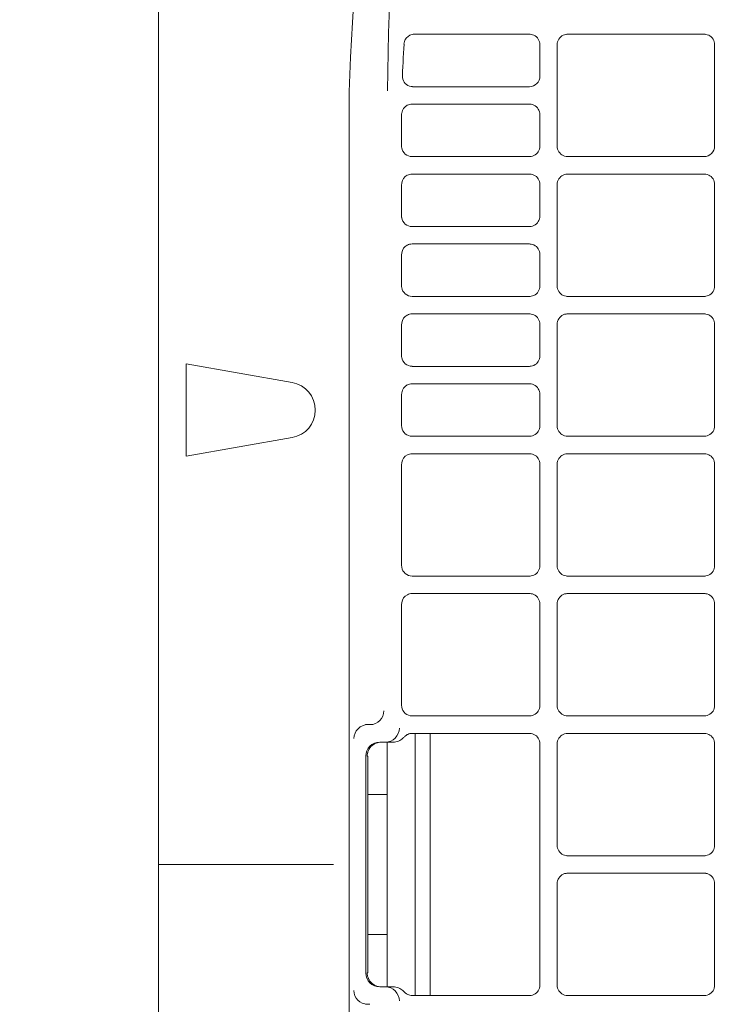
# Model space of a CAD drawing. Header units: millimetres. Extents: x -3034 to 546681, y -100001 to 133386.
# Tile 141 of 173: x 101659 to 101760, y -18041 to -17900. Entities that reach past the tile are written whole.
import ezdxf

# ---------------------------------------------------------------- set-up
doc = ezdxf.new("R2010")
doc.units = ezdxf.units.MM
doc.linetypes.add('ACAD_ISO03W100', pattern=[150, 60, -90])
doc.layers.get('Defpoints').update_dxf_attribs({"color": 252})
for name, color, linetype in [('___INST__AR_podstawy', 3, 'Continuous'), ('DETAIL', 5, 'Continuous'), ('ELEK CIENKIE', 80, 'Continuous'), ('ELEK ODGROMÓWKA', 214, 'Continuous')]:
    doc.layers.add(name, color=color, linetype=linetype)
doc.layers.add('I_WYMIARY', color=6, linetype='Continuous', lineweight=18)
doc.styles.add('DETALE1_100', font='arial.ttf', dxfattribs={"width": 0.6, "height": 200})
doc.dimstyles.new('Detale 1_100', dxfattribs={"dimscale": 0.12, "dimtxt": 250, "dimasz": 20, "dimexe": 50, "dimexo": 0, "dimgap": 30, "dimtad": 1, "dimdec": 1, "dimlfac": 0.1, "dimzin": 9, "dimdsep": 46, "dimtxsty": 'DETALE1_100', "dimblk1": 'DIM_KRESKA_', "dimblk2": 'DIM_KRESKA_', "dimsah": 1, "dimcen": 0, "dimse1": 1, "dimse2": 1, "dimclrd": 256, "dimclre": 256, "dimclrt": 256, "dimadec": 0, "dimazin": 0, "dimtfac": 0.01, "dimtdec": 1, "dimtix": 1, "dimtofl": 0, "dimtmove": 0, "dimatfit": 3, "dimfxl": 1, "dimtolj": 1, "dimtzin": 12, "dimlwd": -1, "dimarcsym": 0})

# ---------------------------------------------------------------- blocks, each defined once
blk = doc.blocks.new('iglice')
at = {"layer": 'ELEK CIENKIE', "color": 80, "linetype": 'ACAD_ISO03W100', "ltscale": 3}
blk.add_circle((-5706.4, 7322.5), 4350, dxfattribs=at)
blk = doc.blocks.new('wentDACH')
at = {"layer": 'DETAIL', "color": 8, "linetype": 'Continuous', "lineweight": 9}
for p, q in [((-84355.52, 25059.55), (-84355.52, 25700.64)), ((-84322.61, 25499.04), (-84322.32, 25507.35)), ((-84327.77, 25500.5), (-84327.62, 25502.97)), ((-84327.91, 25498.03), (-84327.77, 25500.5)), ((-84322.75, 25490.73), (-84322.61, 25499.04)), ((-84318.91, 25498.84), (-84302.45, 25498.84)), ((-84302.01, 25498.77), (-84302.22, 25498.82)), ((-84301.81, 25498.7), (-84302.01, 25498.77)), ((-84301.63, 25498.59), (-84301.81, 25498.7)), ((-84301.46, 25498.47), (-84301.63, 25498.59)), ((-84297.81, 25498.6), (-84297.98, 25498.47)), ((-84297.63, 25498.7), (-84297.81, 25498.6)), ((-84297.43, 25498.77), (-84297.63, 25498.7)), ((-84297.23, 25498.82), (-84297.43, 25498.77)), ((-84296.99, 25498.84), (-84277.45, 25498.84)), ((-84277.01, 25498.77), (-84277.22, 25498.82)), ((-84276.81, 25498.7), (-84277.01, 25498.77)), ((-84276.63, 25498.59), (-84276.81, 25498.7)), ((-84276.46, 25498.47), (-84276.63, 25498.59)), ((-84328.04, 25495.56), (-84327.91, 25498.03)), ((-84320.44, 25496.78), (-84320.4, 25497.42)), ((-84301.31, 25498.31), (-84301.46, 25498.47)), ((-84301.19, 25498.14), (-84301.31, 25498.31)), ((-84301.09, 25497.96), (-84301.19, 25498.14)), ((-84301.02, 25497.76), (-84301.09, 25497.96)), ((-84300.97, 25497.55), (-84301.02, 25497.76)), ((-84300.96, 25497.34), (-84300.97, 25497.55)), ((-84300.96, 25497.34), (-84300.96, 25492.84)), ((-84298.47, 25497.56), (-84298.48, 25497.35)), ((-84298.48, 25482.83), (-84298.48, 25497.35)), ((-84298.42, 25497.77), (-84298.47, 25497.56)), ((-84298.35, 25497.96), (-84298.42, 25497.77)), ((-84298.25, 25498.15), (-84298.35, 25497.96)), ((-84298.13, 25498.32), (-84298.25, 25498.15)), ((-84297.98, 25498.47), (-84298.13, 25498.32)), ((-84276.31, 25498.31), (-84276.46, 25498.47)), ((-84276.19, 25498.14), (-84276.31, 25498.31)), ((-84276.09, 25497.96), (-84276.19, 25498.14)), ((-84276.02, 25497.76), (-84276.09, 25497.96)), ((-84275.97, 25497.55), (-84276.02, 25497.76)), ((-84275.96, 25497.34), (-84275.97, 25497.55)), ((-84275.96, 25497.34), (-84275.96, 25482.84)), ((-84320.51, 25495.48), (-84320.48, 25496.13)), ((-84320.48, 25496.13), (-84320.44, 25496.78)), ((-84328.16, 25493.09), (-84328.04, 25495.56)), ((-84320.58, 25494.19), (-84320.54, 25494.84)), ((-84320.54, 25494.84), (-84320.51, 25495.48)), ((-84328.24, 25490.62), (-84328.16, 25493.09)), ((-84320.64, 25492.9), (-84320.61, 25493.55)), ((-84320.61, 25493.55), (-84320.58, 25494.19)), ((-84328.27, 25488.14), (-84328.24, 25490.62)), ((-84302.45, 25491.34), (-84319.14, 25491.34)), ((-84319.26, 25488.84), (-84302.45, 25488.84)), ((-84302.01, 25488.77), (-84302.22, 25488.82)), ((-84301.81, 25488.7), (-84302.01, 25488.77)), ((-84328.27, 25272.04), (-84328.27, 25488.14)), ((-84320.75, 25482.84), (-84320.75, 25487.34)), ((-84301.63, 25488.59), (-84301.81, 25488.7)), ((-84301.46, 25488.47), (-84301.63, 25488.59)), ((-84301.31, 25488.31), (-84301.46, 25488.47)), ((-84301.19, 25488.14), (-84301.31, 25488.31)), ((-84301.09, 25487.96), (-84301.19, 25488.14)), ((-84301.02, 25487.76), (-84301.09, 25487.96)), ((-84300.97, 25487.55), (-84301.02, 25487.76)), ((-84300.96, 25487.34), (-84300.97, 25487.55)), ((-84300.96, 25487.34), (-84300.96, 25482.84)), ((-84301.63, 25481.59), (-84301.46, 25481.72)), ((-84301.46, 25481.72), (-84301.32, 25481.87)), ((-84301.32, 25481.87), (-84301.19, 25482.04)), ((-84301.19, 25482.04), (-84301.09, 25482.22)), ((-84301.09, 25482.22), (-84301.02, 25482.42)), ((-84301.02, 25482.42), (-84300.97, 25482.63)), ((-84300.97, 25482.63), (-84300.96, 25482.84)), ((-84298.48, 25482.83), (-84298.47, 25482.62)), ((-84298.47, 25482.62), (-84298.42, 25482.41)), ((-84298.42, 25482.41), (-84298.35, 25482.22)), ((-84298.35, 25482.22), (-84298.25, 25482.03)), ((-84298.25, 25482.03), (-84298.12, 25481.86)), ((-84298.12, 25481.86), (-84297.98, 25481.71)), ((-84297.98, 25481.71), (-84297.81, 25481.58)), ((-84302.45, 25481.34), (-84319.25, 25481.34)), ((-84302.22, 25481.36), (-84302.01, 25481.41)), ((-84302.01, 25481.41), (-84301.82, 25481.48)), ((-84301.82, 25481.48), (-84301.63, 25481.59)), ((-84297.81, 25481.58), (-84297.62, 25481.48)), ((-84297.62, 25481.48), (-84297.43, 25481.41)), ((-84297.43, 25481.41), (-84297.22, 25481.36)), ((-84277.45, 25481.34), (-84296.99, 25481.34)), ((-84319.25, 25478.84), (-84302.45, 25478.84)), ((-84302.01, 25478.77), (-84302.22, 25478.82)), ((-84301.81, 25478.7), (-84302.01, 25478.77)), ((-84301.63, 25478.59), (-84301.81, 25478.7)), ((-84301.46, 25478.47), (-84301.63, 25478.59)), ((-84301.31, 25478.31), (-84301.46, 25478.47)), ((-84301.19, 25478.14), (-84301.31, 25478.31)), ((-84301.09, 25477.96), (-84301.19, 25478.14)), ((-84301.02, 25477.76), (-84301.09, 25477.96)), ((-84300.97, 25477.55), (-84301.02, 25477.76)), ((-84300.96, 25477.34), (-84300.97, 25477.55)), ((-84298.47, 25477.56), (-84298.48, 25477.35)), ((-84298.42, 25477.77), (-84298.47, 25477.56)), ((-84298.35, 25477.97), (-84298.42, 25477.77)), ((-84298.25, 25478.15), (-84298.35, 25477.97)), ((-84298.13, 25478.32), (-84298.25, 25478.15)), ((-84297.98, 25478.47), (-84298.13, 25478.32)), ((-84297.81, 25478.6), (-84297.98, 25478.47)), ((-84297.63, 25478.7), (-84297.81, 25478.6)), ((-84297.43, 25478.78), (-84297.63, 25478.7)), ((-84297.23, 25478.82), (-84297.43, 25478.78)), ((-84296.99, 25478.84), (-84277.45, 25478.84)), ((-84277.01, 25478.77), (-84277.22, 25478.82)), ((-84276.81, 25478.7), (-84277.01, 25478.77)), ((-84276.63, 25478.59), (-84276.81, 25478.7)), ((-84276.46, 25478.47), (-84276.63, 25478.59)), ((-84276.31, 25478.31), (-84276.46, 25478.47)), ((-84276.19, 25478.14), (-84276.31, 25478.31)), ((-84276.09, 25477.96), (-84276.19, 25478.14)), ((-84276.02, 25477.76), (-84276.09, 25477.96)), ((-84275.97, 25477.55), (-84276.02, 25477.76)), ((-84275.96, 25477.34), (-84275.97, 25477.55)), ((-84320.75, 25472.84), (-84320.75, 25477.34)), ((-84300.96, 25477.34), (-84300.96, 25472.84)), ((-84298.48, 25462.83), (-84298.48, 25477.35)), ((-84275.96, 25477.34), (-84275.96, 25462.84)), ((-84301.46, 25471.72), (-84301.32, 25471.87)), ((-84301.32, 25471.87), (-84301.19, 25472.04)), ((-84301.19, 25472.04), (-84301.09, 25472.22)), ((-84301.09, 25472.22), (-84301.02, 25472.42)), ((-84301.02, 25472.42), (-84300.97, 25472.63)), ((-84300.97, 25472.63), (-84300.96, 25472.84)), ((-84302.45, 25471.34), (-84319.25, 25471.34)), ((-84302.22, 25471.36), (-84302.01, 25471.41)), ((-84302.01, 25471.41), (-84301.82, 25471.48)), ((-84301.82, 25471.48), (-84301.63, 25471.59)), ((-84301.63, 25471.59), (-84301.46, 25471.72)), ((-84319.25, 25468.84), (-84302.45, 25468.84)), ((-84302.01, 25468.77), (-84302.22, 25468.82)), ((-84301.81, 25468.7), (-84302.01, 25468.77)), ((-84301.63, 25468.59), (-84301.81, 25468.7)), ((-84301.46, 25468.47), (-84301.63, 25468.59)), ((-84301.31, 25468.31), (-84301.46, 25468.47)), ((-84301.19, 25468.14), (-84301.31, 25468.31)), ((-84301.09, 25467.96), (-84301.19, 25468.14)), ((-84301.02, 25467.76), (-84301.09, 25467.96)), ((-84300.97, 25467.55), (-84301.02, 25467.76)), ((-84320.75, 25462.84), (-84320.75, 25467.34)), ((-84300.96, 25467.34), (-84300.97, 25467.55)), ((-84300.96, 25467.34), (-84300.96, 25462.84)), ((-84301.32, 25461.87), (-84301.19, 25462.04)), ((-84301.19, 25462.04), (-84301.09, 25462.22)), ((-84301.09, 25462.22), (-84301.02, 25462.42)), ((-84301.02, 25462.42), (-84300.97, 25462.63)), ((-84300.97, 25462.63), (-84300.96, 25462.84)), ((-84298.48, 25462.83), (-84298.47, 25462.62)), ((-84298.47, 25462.62), (-84298.42, 25462.41)), ((-84298.42, 25462.41), (-84298.35, 25462.22)), ((-84298.35, 25462.22), (-84298.25, 25462.03)), ((-84298.25, 25462.03), (-84298.12, 25461.86)), ((-84276.32, 25461.87), (-84276.19, 25462.04)), ((-84276.19, 25462.04), (-84276.09, 25462.22)), ((-84276.09, 25462.22), (-84276.02, 25462.42)), ((-84276.02, 25462.42), (-84275.97, 25462.63)), ((-84275.97, 25462.63), (-84275.96, 25462.84)), ((-84302.45, 25461.34), (-84319.25, 25461.34)), ((-84302.22, 25461.36), (-84302.01, 25461.41)), ((-84302.01, 25461.41), (-84301.82, 25461.48)), ((-84301.82, 25461.48), (-84301.63, 25461.59)), ((-84301.63, 25461.59), (-84301.46, 25461.72)), ((-84301.46, 25461.72), (-84301.32, 25461.87)), ((-84298.12, 25461.86), (-84297.98, 25461.71)), ((-84297.98, 25461.71), (-84297.81, 25461.58)), ((-84297.81, 25461.58), (-84297.62, 25461.48)), ((-84297.62, 25461.48), (-84297.43, 25461.41)), ((-84297.43, 25461.41), (-84297.22, 25461.36)), ((-84277.45, 25461.34), (-84296.99, 25461.34)), ((-84277.22, 25461.36), (-84277.01, 25461.41)), ((-84277.01, 25461.41), (-84276.82, 25461.48)), ((-84276.82, 25461.48), (-84276.63, 25461.59)), ((-84276.63, 25461.59), (-84276.46, 25461.72)), ((-84276.46, 25461.72), (-84276.32, 25461.87)), ((-84319.25, 25458.84), (-84302.45, 25458.84)), ((-84302.01, 25458.77), (-84302.22, 25458.82)), ((-84301.81, 25458.7), (-84302.01, 25458.77)), ((-84301.63, 25458.59), (-84301.81, 25458.7)), ((-84301.46, 25458.47), (-84301.63, 25458.59)), ((-84301.31, 25458.31), (-84301.46, 25458.47)), ((-84301.19, 25458.14), (-84301.31, 25458.31)), ((-84301.09, 25457.96), (-84301.19, 25458.14)), ((-84301.02, 25457.76), (-84301.09, 25457.96)), ((-84300.97, 25457.55), (-84301.02, 25457.76)), ((-84298.42, 25457.77), (-84298.47, 25457.56)), ((-84298.35, 25457.97), (-84298.42, 25457.77)), ((-84298.25, 25458.15), (-84298.35, 25457.97)), ((-84298.13, 25458.32), (-84298.25, 25458.15)), ((-84297.98, 25458.47), (-84298.13, 25458.32)), ((-84297.81, 25458.6), (-84297.98, 25458.47)), ((-84297.63, 25458.7), (-84297.81, 25458.6)), ((-84297.43, 25458.78), (-84297.63, 25458.7)), ((-84297.23, 25458.82), (-84297.43, 25458.78)), ((-84296.99, 25458.84), (-84277.45, 25458.84)), ((-84277.01, 25458.77), (-84277.22, 25458.82)), ((-84276.81, 25458.7), (-84277.01, 25458.77)), ((-84276.63, 25458.59), (-84276.81, 25458.7)), ((-84276.46, 25458.47), (-84276.63, 25458.59)), ((-84276.31, 25458.31), (-84276.46, 25458.47)), ((-84276.19, 25458.14), (-84276.31, 25458.31)), ((-84276.09, 25457.96), (-84276.19, 25458.14)), ((-84276.02, 25457.76), (-84276.09, 25457.96)), ((-84275.97, 25457.55), (-84276.02, 25457.76)), ((-84320.74, 25452.84), (-84320.74, 25457.34)), ((-84300.96, 25457.34), (-84300.97, 25457.55)), ((-84300.96, 25457.34), (-84300.96, 25452.84)), ((-84298.47, 25457.56), (-84298.48, 25457.35)), ((-84298.48, 25442.83), (-84298.48, 25457.35)), ((-84275.96, 25457.34), (-84275.97, 25457.55)), ((-84275.96, 25457.34), (-84275.96, 25442.84)), ((-84301.19, 25452.04), (-84301.09, 25452.22)), ((-84301.09, 25452.22), (-84301.02, 25452.42)), ((-84301.02, 25452.42), (-84300.97, 25452.63)), ((-84300.97, 25452.63), (-84300.96, 25452.84)), ((-84351.56, 25438.48), (-84351.56, 25451.7)), ((-84336.4, 25449.03), (-84351.56, 25451.7)), ((-84302.45, 25451.34), (-84319.25, 25451.34)), ((-84302.22, 25451.36), (-84302.01, 25451.41)), ((-84302.01, 25451.41), (-84301.82, 25451.48)), ((-84301.82, 25451.48), (-84301.63, 25451.59)), ((-84301.63, 25451.59), (-84301.46, 25451.72)), ((-84301.46, 25451.72), (-84301.32, 25451.87)), ((-84301.32, 25451.87), (-84301.19, 25452.04)), ((-84319.25, 25448.84), (-84302.45, 25448.84)), ((-84302.01, 25448.77), (-84302.22, 25448.82)), ((-84301.81, 25448.7), (-84302.01, 25448.77)), ((-84301.63, 25448.59), (-84301.81, 25448.7)), ((-84301.46, 25448.47), (-84301.63, 25448.59)), ((-84301.31, 25448.31), (-84301.46, 25448.47)), ((-84301.19, 25448.14), (-84301.31, 25448.31)), ((-84301.09, 25447.96), (-84301.19, 25448.14)), ((-84301.02, 25447.76), (-84301.09, 25447.96)), ((-84320.74, 25442.84), (-84320.74, 25447.34)), ((-84300.97, 25447.55), (-84301.02, 25447.76)), ((-84300.96, 25447.34), (-84300.97, 25447.55)), ((-84300.96, 25447.34), (-84300.96, 25442.84)), ((-84301.09, 25442.22), (-84301.02, 25442.42)), ((-84301.02, 25442.42), (-84300.97, 25442.63)), ((-84300.97, 25442.63), (-84300.96, 25442.84)), ((-84298.48, 25442.83), (-84298.47, 25442.62)), ((-84298.47, 25442.62), (-84298.42, 25442.41)), ((-84298.42, 25442.41), (-84298.35, 25442.22)), ((-84276.09, 25442.22), (-84276.02, 25442.42)), ((-84276.02, 25442.42), (-84275.97, 25442.63)), ((-84275.97, 25442.63), (-84275.96, 25442.84)), ((-84351.56, 25438.48), (-84336.4, 25441.15)), ((-84302.45, 25441.34), (-84319.25, 25441.34)), ((-84302.22, 25441.36), (-84302.01, 25441.41)), ((-84302.01, 25441.41), (-84301.82, 25441.48)), ((-84301.82, 25441.48), (-84301.63, 25441.59)), ((-84301.63, 25441.59), (-84301.46, 25441.72)), ((-84301.46, 25441.72), (-84301.32, 25441.87)), ((-84301.32, 25441.87), (-84301.19, 25442.04)), ((-84301.19, 25442.04), (-84301.09, 25442.22)), ((-84298.35, 25442.22), (-84298.25, 25442.03)), ((-84298.25, 25442.03), (-84298.12, 25441.86)), ((-84298.12, 25441.86), (-84297.98, 25441.71)), ((-84297.98, 25441.71), (-84297.81, 25441.58)), ((-84297.81, 25441.58), (-84297.62, 25441.48)), ((-84297.62, 25441.48), (-84297.43, 25441.41)), ((-84297.43, 25441.41), (-84297.22, 25441.36)), ((-84277.45, 25441.34), (-84296.99, 25441.34)), ((-84277.22, 25441.36), (-84277.01, 25441.41)), ((-84277.01, 25441.41), (-84276.82, 25441.48)), ((-84276.82, 25441.48), (-84276.63, 25441.59)), ((-84276.63, 25441.59), (-84276.46, 25441.72)), ((-84276.46, 25441.72), (-84276.32, 25441.87)), ((-84276.32, 25441.87), (-84276.19, 25442.04)), ((-84276.19, 25442.04), (-84276.09, 25442.22)), ((-84319.25, 25438.84), (-84302.45, 25438.84)), ((-84302.01, 25438.77), (-84302.22, 25438.82)), ((-84301.81, 25438.7), (-84302.01, 25438.77)), ((-84301.63, 25438.59), (-84301.81, 25438.7)), ((-84301.46, 25438.47), (-84301.63, 25438.59)), ((-84301.31, 25438.31), (-84301.46, 25438.47)), ((-84301.19, 25438.14), (-84301.31, 25438.31)), ((-84301.09, 25437.96), (-84301.19, 25438.14)), ((-84298.25, 25438.15), (-84298.35, 25437.97)), ((-84298.13, 25438.32), (-84298.25, 25438.15)), ((-84297.98, 25438.47), (-84298.13, 25438.32)), ((-84297.81, 25438.6), (-84297.98, 25438.47)), ((-84297.63, 25438.7), (-84297.81, 25438.6)), ((-84297.43, 25438.78), (-84297.63, 25438.7)), ((-84297.23, 25438.82), (-84297.43, 25438.78)), ((-84296.99, 25438.84), (-84277.45, 25438.84)), ((-84277.01, 25438.77), (-84277.22, 25438.82)), ((-84276.81, 25438.7), (-84277.01, 25438.77)), ((-84276.63, 25438.59), (-84276.81, 25438.7)), ((-84276.46, 25438.47), (-84276.63, 25438.59)), ((-84276.31, 25438.32), (-84276.46, 25438.47)), ((-84276.19, 25438.14), (-84276.31, 25438.32)), ((-84276.09, 25437.96), (-84276.19, 25438.14)), ((-84320.74, 25422.84), (-84320.74, 25437.34)), ((-84301.02, 25437.76), (-84301.09, 25437.96)), ((-84300.97, 25437.55), (-84301.02, 25437.76)), ((-84300.96, 25437.34), (-84300.97, 25437.55)), ((-84300.96, 25437.34), (-84300.96, 25422.84)), ((-84298.47, 25437.56), (-84298.48, 25437.35)), ((-84298.48, 25422.83), (-84298.48, 25437.35)), ((-84298.42, 25437.77), (-84298.47, 25437.56)), ((-84298.35, 25437.97), (-84298.42, 25437.77)), ((-84276.02, 25437.76), (-84276.09, 25437.96)), ((-84275.97, 25437.55), (-84276.02, 25437.76)), ((-84275.96, 25437.34), (-84275.97, 25437.55)), ((-84275.96, 25437.34), (-84275.96, 25422.84)), ((-84301.02, 25422.42), (-84300.97, 25422.63)), ((-84300.97, 25422.63), (-84300.96, 25422.84)), ((-84298.48, 25422.83), (-84298.47, 25422.62)), ((-84298.47, 25422.62), (-84298.42, 25422.41)), ((-84276.02, 25422.42), (-84275.97, 25422.63)), ((-84275.97, 25422.63), (-84275.96, 25422.84)), ((-84302.45, 25421.34), (-84319.25, 25421.34)), ((-84302.22, 25421.36), (-84302.01, 25421.41)), ((-84302.01, 25421.41), (-84301.82, 25421.48)), ((-84301.82, 25421.48), (-84301.63, 25421.59)), ((-84301.63, 25421.59), (-84301.46, 25421.72)), ((-84301.46, 25421.72), (-84301.31, 25421.87)), ((-84301.31, 25421.87), (-84301.19, 25422.04)), ((-84301.19, 25422.04), (-84301.09, 25422.22)), ((-84301.09, 25422.22), (-84301.02, 25422.42)), ((-84298.42, 25422.41), (-84298.35, 25422.22)), ((-84298.35, 25422.22), (-84298.25, 25422.03)), ((-84298.25, 25422.03), (-84298.13, 25421.86)), ((-84298.13, 25421.86), (-84297.98, 25421.71)), ((-84297.98, 25421.71), (-84297.81, 25421.58)), ((-84297.81, 25421.58), (-84297.62, 25421.48)), ((-84297.62, 25421.48), (-84297.43, 25421.41)), ((-84297.43, 25421.41), (-84297.22, 25421.36)), ((-84277.45, 25421.34), (-84296.99, 25421.34)), ((-84277.22, 25421.36), (-84277.01, 25421.41)), ((-84277.01, 25421.41), (-84276.82, 25421.48)), ((-84276.82, 25421.48), (-84276.63, 25421.59)), ((-84276.63, 25421.59), (-84276.46, 25421.72)), ((-84276.46, 25421.72), (-84276.32, 25421.87)), ((-84276.32, 25421.87), (-84276.19, 25422.04)), ((-84276.19, 25422.04), (-84276.09, 25422.22)), ((-84276.09, 25422.22), (-84276.02, 25422.42)), ((-84319.25, 25418.84), (-84302.45, 25418.84)), ((-84302.01, 25418.78), (-84302.22, 25418.82)), ((-84301.81, 25418.7), (-84302.01, 25418.78)), ((-84301.63, 25418.6), (-84301.81, 25418.7)), ((-84301.46, 25418.47), (-84301.63, 25418.6)), ((-84301.31, 25418.32), (-84301.46, 25418.47)), ((-84301.19, 25418.14), (-84301.31, 25418.32)), ((-84298.13, 25418.32), (-84298.25, 25418.15)), ((-84297.98, 25418.47), (-84298.13, 25418.32)), ((-84297.81, 25418.6), (-84297.98, 25418.47)), ((-84297.63, 25418.7), (-84297.81, 25418.6)), ((-84297.43, 25418.78), (-84297.63, 25418.7)), ((-84297.22, 25418.82), (-84297.43, 25418.78)), ((-84296.99, 25418.84), (-84277.45, 25418.84)), ((-84277.01, 25418.78), (-84277.22, 25418.82)), ((-84276.81, 25418.7), (-84277.01, 25418.78)), ((-84276.63, 25418.6), (-84276.81, 25418.7)), ((-84276.46, 25418.47), (-84276.63, 25418.6)), ((-84276.31, 25418.32), (-84276.46, 25418.47)), ((-84276.19, 25418.14), (-84276.31, 25418.32)), ((-84320.74, 25402.84), (-84320.74, 25417.34)), ((-84301.09, 25417.96), (-84301.19, 25418.14)), ((-84301.02, 25417.76), (-84301.09, 25417.96)), ((-84300.97, 25417.55), (-84301.02, 25417.76)), ((-84300.96, 25417.34), (-84300.97, 25417.55)), ((-84300.96, 25417.34), (-84300.96, 25402.84)), ((-84298.47, 25417.56), (-84298.48, 25417.35)), ((-84298.48, 25402.83), (-84298.48, 25417.35)), ((-84298.42, 25417.77), (-84298.47, 25417.56)), ((-84298.35, 25417.97), (-84298.42, 25417.77)), ((-84298.25, 25418.15), (-84298.35, 25417.97)), ((-84276.09, 25417.96), (-84276.19, 25418.14)), ((-84276.02, 25417.76), (-84276.09, 25417.96)), ((-84275.97, 25417.55), (-84276.02, 25417.76)), ((-84275.96, 25417.34), (-84275.97, 25417.55)), ((-84275.96, 25417.34), (-84275.96, 25402.84)), ((-84300.97, 25402.63), (-84300.96, 25402.84)), ((-84298.48, 25402.83), (-84298.47, 25402.62)), ((-84275.97, 25402.63), (-84275.96, 25402.84)), ((-84302.01, 25401.41), (-84301.82, 25401.48)), ((-84301.82, 25401.48), (-84301.63, 25401.59)), ((-84301.63, 25401.59), (-84301.46, 25401.72)), ((-84301.46, 25401.72), (-84301.31, 25401.87)), ((-84301.31, 25401.87), (-84301.19, 25402.04)), ((-84301.19, 25402.04), (-84301.09, 25402.22)), ((-84301.09, 25402.22), (-84301.02, 25402.42)), ((-84301.02, 25402.42), (-84300.97, 25402.63)), ((-84298.47, 25402.62), (-84298.42, 25402.41)), ((-84298.42, 25402.41), (-84298.35, 25402.22)), ((-84298.35, 25402.22), (-84298.25, 25402.03)), ((-84298.25, 25402.03), (-84298.13, 25401.86)), ((-84298.13, 25401.86), (-84297.98, 25401.71)), ((-84297.98, 25401.71), (-84297.81, 25401.58)), ((-84297.81, 25401.58), (-84297.62, 25401.48)), ((-84297.62, 25401.48), (-84297.43, 25401.41)), ((-84277.01, 25401.41), (-84276.82, 25401.48)), ((-84276.82, 25401.48), (-84276.63, 25401.59)), ((-84276.63, 25401.59), (-84276.46, 25401.72)), ((-84276.46, 25401.72), (-84276.32, 25401.87)), ((-84276.32, 25401.87), (-84276.19, 25402.04)), ((-84276.19, 25402.04), (-84276.09, 25402.22)), ((-84276.09, 25402.22), (-84276.02, 25402.42)), ((-84276.02, 25402.42), (-84275.97, 25402.63)), ((-84325.28, 25400.09), (-84325.9, 25400.09)), ((-84302.45, 25401.34), (-84319.25, 25401.34)), ((-84302.22, 25401.36), (-84302.01, 25401.41)), ((-84297.43, 25401.41), (-84297.22, 25401.36)), ((-84277.45, 25401.34), (-84296.99, 25401.34)), ((-84277.22, 25401.36), (-84277.01, 25401.41)), ((-84320.04, 25398.61), (-84320.11, 25398.56)), ((-84319.96, 25398.66), (-84320.04, 25398.61)), ((-84319.87, 25398.7), (-84319.96, 25398.66)), ((-84319.25, 25398.84), (-84302.45, 25398.84)), ((-84318.79, 25398.84), (-84318.79, 25361.34)), ((-84316.65, 25398.84), (-84316.65, 25361.34)), ((-84302.01, 25398.78), (-84302.22, 25398.82)), ((-84301.81, 25398.7), (-84302.01, 25398.78)), ((-84301.63, 25398.6), (-84301.81, 25398.7)), ((-84297.81, 25398.6), (-84297.98, 25398.47)), ((-84297.63, 25398.7), (-84297.81, 25398.6)), ((-84297.43, 25398.78), (-84297.63, 25398.7)), ((-84297.22, 25398.82), (-84297.43, 25398.78)), ((-84296.99, 25398.84), (-84277.45, 25398.84)), ((-84277.01, 25398.78), (-84277.22, 25398.82)), ((-84276.81, 25398.7), (-84277.01, 25398.78)), ((-84276.63, 25398.6), (-84276.81, 25398.7)), ((-84323.87, 25397.59), (-84321.93, 25397.59)), ((-84322.79, 25397.59), (-84322.79, 25362.59)), ((-84321.93, 25397.59), (-84321.74, 25397.6)), ((-84321.74, 25397.6), (-84321.56, 25397.63)), ((-84321.56, 25397.63), (-84321.37, 25397.67)), ((-84321.37, 25397.67), (-84321.19, 25397.73)), ((-84321.19, 25397.73), (-84321.02, 25397.81)), ((-84321.02, 25397.81), (-84320.85, 25397.9)), ((-84320.85, 25397.9), (-84320.7, 25398.01)), ((-84320.7, 25398.01), (-84320.55, 25398.14)), ((-84320.55, 25398.14), (-84320.42, 25398.27)), ((-84320.32, 25398.38), (-84320.39, 25398.31)), ((-84320.26, 25398.44), (-84320.32, 25398.38)), ((-84320.19, 25398.51), (-84320.26, 25398.44)), ((-84320.11, 25398.56), (-84320.19, 25398.51)), ((-84301.46, 25398.47), (-84301.63, 25398.6)), ((-84301.31, 25398.32), (-84301.46, 25398.47)), ((-84301.19, 25398.14), (-84301.31, 25398.32)), ((-84301.09, 25397.96), (-84301.19, 25398.14)), ((-84301.02, 25397.76), (-84301.09, 25397.96)), ((-84300.97, 25397.55), (-84301.02, 25397.76)), ((-84300.96, 25397.34), (-84300.97, 25397.55)), ((-84300.96, 25362.84), (-84300.96, 25397.34)), ((-84298.47, 25397.56), (-84298.48, 25397.35)), ((-84298.48, 25382.83), (-84298.48, 25397.35)), ((-84298.42, 25397.77), (-84298.47, 25397.56)), ((-84298.35, 25397.97), (-84298.42, 25397.77)), ((-84298.25, 25398.15), (-84298.35, 25397.97)), ((-84298.13, 25398.32), (-84298.25, 25398.15)), ((-84297.98, 25398.47), (-84298.13, 25398.32)), ((-84276.46, 25398.47), (-84276.63, 25398.6)), ((-84276.31, 25398.32), (-84276.46, 25398.47)), ((-84276.19, 25398.15), (-84276.31, 25398.32)), ((-84276.09, 25397.96), (-84276.19, 25398.15)), ((-84276.02, 25397.76), (-84276.09, 25397.96)), ((-84275.97, 25397.55), (-84276.02, 25397.76)), ((-84275.96, 25397.34), (-84275.97, 25397.55)), ((-84275.96, 25397.34), (-84275.96, 25382.84)), ((-84325.63, 25395.95), (-84325.62, 25395.96)), ((-84325.62, 25396), (-84325.61, 25396.01)), ((-84325.62, 25395.99), (-84325.62, 25396)), ((-84325.62, 25395.98), (-84325.62, 25395.99)), ((-84325.62, 25395.97), (-84325.62, 25395.98)), ((-84325.62, 25395.96), (-84325.62, 25395.97)), ((-84325.61, 25396.03), (-84325.61, 25396.04)), ((-84325.61, 25396.01), (-84325.61, 25396.03)), ((-84325.87, 25364.59), (-84325.87, 25395.59)), ((-84325.57, 25395.59), (-84325.66, 25395.59)), ((-84325.66, 25395.59), (-84325.66, 25395.59)), ((-84325.57, 25390.09), (-84325.57, 25395.59)), ((-84325.58, 25370.09), (-84325.58, 25390.09)), ((-84325.58, 25390.09), (-84322.79, 25390.09)), ((-84298.48, 25382.83), (-84298.47, 25382.62)), ((-84298.47, 25382.62), (-84298.42, 25382.41)), ((-84298.42, 25382.41), (-84298.35, 25382.22)), ((-84298.35, 25382.22), (-84298.25, 25382.03)), ((-84298.25, 25382.03), (-84298.13, 25381.86)), ((-84298.13, 25381.86), (-84297.98, 25381.71)), ((-84297.98, 25381.71), (-84297.81, 25381.58)), ((-84276.63, 25381.59), (-84276.46, 25381.72)), ((-84276.46, 25381.72), (-84276.32, 25381.87)), ((-84276.32, 25381.87), (-84276.19, 25382.04)), ((-84276.19, 25382.04), (-84276.09, 25382.22)), ((-84276.09, 25382.22), (-84276.02, 25382.42)), ((-84276.02, 25382.42), (-84275.97, 25382.63)), ((-84275.97, 25382.63), (-84275.96, 25382.84)), ((-84297.81, 25381.58), (-84297.62, 25381.48)), ((-84297.62, 25381.48), (-84297.43, 25381.41)), ((-84297.43, 25381.41), (-84297.22, 25381.36)), ((-84277.45, 25381.34), (-84296.99, 25381.34)), ((-84277.22, 25381.36), (-84277.01, 25381.41)), ((-84277.01, 25381.41), (-84276.82, 25381.48)), ((-84276.82, 25381.48), (-84276.63, 25381.59)), ((-84352.03, 25380.09), (-84355.52, 25380.09)), ((-84349.06, 25380.09), (-84352.03, 25380.09)), ((-84349.06, 25380.09), (-84330.49, 25380.09)), ((-84298.48, 25377.35), (-84298.47, 25377.56)), ((-84298.47, 25377.56), (-84298.42, 25377.77)), ((-84298.42, 25377.77), (-84298.35, 25377.97)), ((-84298.35, 25377.97), (-84298.25, 25378.15)), ((-84298.25, 25378.15), (-84298.13, 25378.32)), ((-84298.13, 25378.32), (-84297.98, 25378.47)), ((-84297.98, 25378.47), (-84297.81, 25378.6)), ((-84297.81, 25378.6), (-84297.62, 25378.7)), ((-84297.62, 25378.7), (-84297.43, 25378.78)), ((-84297.43, 25378.78), (-84297.22, 25378.82)), ((-84277.45, 25378.84), (-84296.99, 25378.84)), ((-84277.22, 25378.82), (-84277.01, 25378.78)), ((-84277.01, 25378.78), (-84276.82, 25378.7)), ((-84276.82, 25378.7), (-84276.63, 25378.6)), ((-84276.63, 25378.6), (-84276.46, 25378.47)), ((-84276.46, 25378.47), (-84276.32, 25378.32)), ((-84276.32, 25378.32), (-84276.19, 25378.15)), ((-84276.19, 25378.15), (-84276.09, 25377.96)), ((-84276.09, 25377.96), (-84276.02, 25377.76)), ((-84276.02, 25377.76), (-84275.97, 25377.55)), ((-84275.97, 25377.55), (-84275.96, 25377.34)), ((-84298.48, 25377.35), (-84298.48, 25362.83)), ((-84275.96, 25362.84), (-84275.96, 25377.34)), ((-84325.58, 25370.09), (-84322.79, 25370.09)), ((-84325.57, 25364.59), (-84325.57, 25370.09)), ((-84325.57, 25364.59), (-84325.66, 25364.59)), ((-84325.61, 25364.14), (-84325.63, 25364.24)), ((-84325.58, 25364.04), (-84325.61, 25364.14)), ((-84325.55, 25363.94), (-84325.58, 25364.04)), ((-84325.52, 25363.85), (-84325.55, 25363.94)), ((-84325.48, 25363.76), (-84325.52, 25363.85)), ((-84325.43, 25363.66), (-84325.48, 25363.76)), ((-84325.38, 25363.58), (-84325.43, 25363.66)), ((-84325.33, 25363.49), (-84325.38, 25363.58)), ((-84323.87, 25362.59), (-84321.93, 25362.59)), ((-84321.93, 25362.59), (-84321.74, 25362.58)), ((-84321.74, 25362.58), (-84321.56, 25362.56)), ((-84321.56, 25362.56), (-84321.37, 25362.51)), ((-84321.37, 25362.51), (-84321.19, 25362.45)), ((-84321.19, 25362.45), (-84321.02, 25362.37)), ((-84321.02, 25362.37), (-84320.85, 25362.28)), ((-84320.85, 25362.28), (-84320.7, 25362.17)), ((-84320.7, 25362.17), (-84320.55, 25362.05)), ((-84320.55, 25362.05), (-84320.42, 25361.91)), ((-84301.19, 25362.04), (-84301.31, 25361.87)), ((-84301.09, 25362.23), (-84301.19, 25362.04)), ((-84301.02, 25362.42), (-84301.09, 25362.23)), ((-84300.97, 25362.63), (-84301.02, 25362.42)), ((-84300.96, 25362.84), (-84300.97, 25362.63)), ((-84298.47, 25362.62), (-84298.48, 25362.83)), ((-84298.42, 25362.42), (-84298.47, 25362.62)), ((-84298.35, 25362.22), (-84298.42, 25362.42)), ((-84298.25, 25362.03), (-84298.35, 25362.22)), ((-84298.13, 25361.86), (-84298.25, 25362.03)), ((-84276.19, 25362.04), (-84276.31, 25361.87)), ((-84276.09, 25362.23), (-84276.19, 25362.04)), ((-84276.02, 25362.42), (-84276.09, 25362.23)), ((-84275.97, 25362.63), (-84276.02, 25362.42)), ((-84275.96, 25362.84), (-84275.97, 25362.63)), ((-84320.32, 25361.81), (-84320.39, 25361.87)), ((-84320.26, 25361.74), (-84320.32, 25361.81)), ((-84320.19, 25361.68), (-84320.26, 25361.74)), ((-84320.11, 25361.62), (-84320.19, 25361.68)), ((-84320.04, 25361.57), (-84320.11, 25361.62)), ((-84319.96, 25361.52), (-84320.04, 25361.57)), ((-84319.87, 25361.48), (-84319.96, 25361.52)), ((-84319.25, 25361.34), (-84302.45, 25361.34)), ((-84302.01, 25361.41), (-84302.22, 25361.36)), ((-84301.81, 25361.49), (-84302.01, 25361.41)), ((-84301.63, 25361.59), (-84301.81, 25361.49)), ((-84301.46, 25361.72), (-84301.63, 25361.59)), ((-84301.31, 25361.87), (-84301.46, 25361.72)), ((-84297.98, 25361.71), (-84298.13, 25361.86)), ((-84297.81, 25361.59), (-84297.98, 25361.71)), ((-84297.63, 25361.48), (-84297.81, 25361.59)), ((-84297.43, 25361.41), (-84297.63, 25361.48)), ((-84297.22, 25361.36), (-84297.43, 25361.41)), ((-84296.99, 25361.34), (-84277.45, 25361.34)), ((-84277.01, 25361.41), (-84277.22, 25361.36)), ((-84276.81, 25361.49), (-84277.01, 25361.41)), ((-84276.63, 25361.59), (-84276.81, 25361.49)), ((-84276.46, 25361.72), (-84276.63, 25361.59)), ((-84276.31, 25361.87), (-84276.46, 25361.72)), ((-84325.9, 25360.09), (-84325.28, 25360.09))]:
    blk.add_line(p, q, dxfattribs=at)
for centre, radius, start, end in [((-84318.91, 25497.34), 1.5, 116.095, 161.9794), ((-84318.91, 25497.35), 1.49, 90.0003, 116.0438), ((-84302.45, 25497.35), 1.49, 81.0264, 89.9982), ((-84296.99, 25497.33), 1.51, 90.0018, 98.9319), ((-84277.45, 25497.35), 1.49, 81.0282, 89.9981), ((-84318.9, 25497.34), 1.51, 161.9269, 176.8328), ((-84319.13, 25492.84), 1.5, 177.5564, 179.6649), ((-84319.13, 25492.84), 1.51, 179.6651, 186.7356), ((-84319.14, 25492.83), 1.49, 186.6937, 260.7747), ((-84302.45, 25492.84), 1.5, 270.0035, 0.0781), ((-84319.14, 25492.84), 1.5, 260.7879, 268.1795), ((-84319.14, 25492.84), 1.49, 268.1805, 270.0005), ((-84319.26, 25487.35), 1.49, 89.9994, 116.9949), ((-84302.45, 25487.35), 1.49, 81.0254, 89.9971), ((-84319.24, 25487.34), 1.51, 171.0774, 180.0074), ((-84319.25, 25487.34), 1.5, 117.0666, 171.1496), ((-84319.24, 25482.84), 1.5, 180.009, 182.0145), ((-84319.24, 25482.84), 1.51, 182.0148, 188.9482), ((-84319.25, 25482.83), 1.49, 188.9088, 269.9994), ((-84277.46, 25482.84), 1.5, 270.0024, 0.0785), ((-84302.45, 25482.84), 1.5, 270.0024, 278.9705), ((-84296.99, 25482.85), 1.51, 261.0735, 269.9977), ((-84319.23, 25477.34), 1.51, 171.0769, 180.007), ((-84319.25, 25477.34), 1.5, 117.0657, 171.1481), ((-84319.25, 25477.35), 1.49, 90.0006, 116.9951), ((-84302.45, 25477.35), 1.49, 81.0265, 89.9981), ((-84296.99, 25477.33), 1.51, 90.0018, 98.9316), ((-84277.45, 25477.35), 1.49, 81.0283, 89.9981), ((-84319.24, 25472.84), 1.5, 180.0085, 182.0217), ((-84319.24, 25472.84), 1.51, 182.0219, 188.9473), ((-84319.25, 25472.83), 1.49, 188.907, 269.9993), ((-84302.45, 25472.84), 1.5, 270.0024, 278.9706), ((-84319.25, 25467.34), 1.5, 117.0638, 171.1466), ((-84319.25, 25467.35), 1.49, 90.0007, 116.9943), ((-84302.45, 25467.35), 1.49, 81.0265, 89.9981), ((-84319.23, 25467.34), 1.51, 171.0763, 180.0065), ((-84319.24, 25462.84), 1.5, 180.008, 182.0296), ((-84319.24, 25462.84), 1.51, 182.0298, 188.9459), ((-84319.25, 25462.84), 1.49, 188.9046, 269.9992), ((-84302.45, 25462.84), 1.5, 270.0023, 278.9708), ((-84296.99, 25462.85), 1.51, 261.0731, 269.9978), ((-84277.45, 25462.84), 1.5, 270.0023, 278.9689), ((-84319.25, 25457.34), 1.5, 117.0617, 171.1449), ((-84319.25, 25457.35), 1.49, 90.0008, 116.9933), ((-84302.45, 25457.35), 1.49, 81.0266, 89.9981), ((-84296.99, 25457.33), 1.51, 90.0018, 98.9314), ((-84277.45, 25457.35), 1.49, 81.0284, 89.9981), ((-84319.23, 25457.34), 1.51, 171.0757, 180.006), ((-84319.24, 25452.84), 1.5, 180.0075, 182.0441), ((-84319.24, 25452.84), 1.51, 182.0443, 188.9456), ((-84319.25, 25452.84), 1.49, 188.9033, 270.0002), ((-84302.45, 25452.84), 1.5, 270.0034, 278.9719), ((-84337.1, 25445.09), 4, 280, 80), ((-84319.25, 25447.34), 1.5, 117.0583, 171.1431), ((-84319.25, 25447.35), 1.49, 89.9998, 116.9909), ((-84302.45, 25447.35), 1.49, 81.0257, 89.997), ((-84319.23, 25447.34), 1.51, 171.0748, 180.0055), ((-84319.24, 25442.84), 1.5, 180.007, 182.0475), ((-84319.23, 25442.84), 1.51, 182.0477, 188.9447), ((-84319.25, 25442.84), 1.49, 188.9015, 269.999), ((-84302.45, 25442.84), 1.5, 270.0023, 278.971), ((-84296.99, 25442.85), 1.51, 261.0728, 269.9978), ((-84277.45, 25442.84), 1.5, 270.0023, 278.9691), ((-84319.24, 25437.34), 1.5, 117.077, 171.1444), ((-84319.25, 25437.35), 1.49, 90.001, 117.0107), ((-84302.45, 25437.35), 1.49, 81.0267, 89.9981), ((-84296.99, 25437.33), 1.51, 90.0019, 98.9311), ((-84277.45, 25437.35), 1.49, 81.0285, 89.9981), ((-84319.23, 25437.34), 1.51, 171.0772, 180.005), ((-84319.24, 25422.84), 1.51, 180.006, 182.0685), ((-84319.23, 25422.84), 1.51, 182.0686, 188.943), ((-84319.25, 25422.84), 1.49, 188.8978, 269.9989), ((-84302.45, 25422.84), 1.5, 270.0023, 278.9712), ((-84296.99, 25422.85), 1.51, 261.0724, 269.9978), ((-84277.45, 25422.84), 1.5, 270.0023, 278.9694), ((-84319.24, 25417.34), 1.5, 117.0516, 171.1382), ((-84319.25, 25417.35), 1.49, 90.0012, 116.9874), ((-84302.45, 25417.35), 1.49, 81.0269, 89.998), ((-84296.99, 25417.33), 1.51, 90.0019, 98.9308), ((-84277.45, 25417.35), 1.49, 81.0287, 89.998), ((-84319.23, 25417.34), 1.51, 171.0728, 180.0041), ((-84319.23, 25402.84), 1.51, 180.005, 182.0923), ((-84325.28, 25402.09), 2, 269.9931, 359.9929), ((-84319.23, 25402.84), 1.51, 182.0924, 188.9414), ((-84319.25, 25402.84), 1.49, 188.8943, 269.9987), ((-84325.57, 25398.1), 2, 90.0007, 179.9978), ((-84302.45, 25402.84), 1.5, 270.0022, 278.9714), ((-84296.99, 25402.85), 1.51, 261.0721, 269.9978), ((-84277.45, 25402.84), 1.5, 270.0022, 278.9696), ((-84323.07, 25399.59), 2, 269.9979, 359.9977), ((-84319.24, 25397.35), 1.49, 90.0012, 114.9054), ((-84302.45, 25397.35), 1.49, 81.027, 89.998), ((-84296.99, 25397.33), 1.51, 90.0019, 98.9305), ((-84277.45, 25397.35), 1.49, 81.0289, 89.998), ((-84323.87, 25395.59), 2, 89.9985, 179.9982), ((-84323.66, 25395.59), 2, 116.5641, 134.9989), ((-84323.66, 25395.59), 2, 95.8673, 116.5641), ((-84323.66, 25395.59), 2, 169.4387, 180), ((-84323.68, 25395.61), 1.97, 146.5474, 167.3773), ((-84324.24, 25396.07), 1.26, 131.5565, 149.9916), ((-84296.99, 25382.85), 1.51, 261.0718, 269.9979), ((-84277.45, 25382.84), 1.5, 270.0022, 278.9698), ((-84296.99, 25377.33), 1.51, 90.0021, 98.9282), ((-84277.45, 25377.35), 1.5, 81.0302, 89.9978), ((-84323.87, 25364.59), 2, 180.0018, 270.0015), ((-84324.87, 25364.48), 0.801, 171.9977, 198.5636), ((-84323.66, 25364.59), 2, 213.4508, 225.0011), ((-84325.57, 25362.09), 2, 180.0022, 268.6354), ((-84323.66, 25364.59), 2, 225.0011, 243.4359), ((-84323.78, 25364.16), 1.56, 240.5022, 267.0663), ((-84323.07, 25360.59), 2, 0.0023, 90.002), ((-84321.94, 25359.87), 2.72, 89.7784, 90.0003), ((-84321.92, 25360.59), 2, 40.058, 41.4945), ((-84319.24, 25362.84), 1.49, 245.0946, 269.9988), ((-84302.45, 25362.84), 1.49, 270.002, 278.973), ((-84296.99, 25362.85), 1.51, 261.0695, 269.9981), ((-84277.45, 25362.84), 1.49, 270.002, 278.9711), ((-84325.57, 25362.09), 2, 268.6295, 269.9992)]:
    blk.add_arc(centre, radius, start, end, dxfattribs=at)
blk = doc.blocks.new('DIM_KRESKA_')
for p, q in [((0, 14), (0, -14)), ((-6, 0), (6, 0))]:
    blk.add_line(p, q)
at = {"const_width": 1.2}
blk.add_lwpolyline([(-4.243, -4.243), (4.243, 4.243)], dxfattribs=at)
blk = doc.blocks.new('*D524')
at = {"layer": 'Defpoints', "color": 0}
for p in [(101226.4, -17351.32), (109926.4, -17351.32), (109926.4, -19434.49)]:
    blk.add_point(p, dxfattribs=at)
at = {"layer": 'I_WYMIARY'}
blk.add_line((101228.8, -19434.49), (109924, -19434.49), dxfattribs=at)
at = {"layer": 'I_WYMIARY', "xscale": 2.4, "yscale": 2.4, "zscale": 2.4, "rotation": 180}
blk.add_blockref('DIM_KRESKA_', (101226.4, -19434.49), dxfattribs=at)
at = {"layer": 'I_WYMIARY', "xscale": 2.4, "yscale": 2.4, "zscale": 2.4}
blk.add_blockref('DIM_KRESKA_', (109926.4, -19434.49), dxfattribs=at)
at = {"layer": 'I_WYMIARY', "insert": (105576.4, -19328.7), "char_height": 200, "attachment_point": 5, "style": 'DETALE1_100'}
blk.add_mtext('\\A1;870', dxfattribs=at)

msp = doc.modelspace()

# ---------------------------------------------------------------- block references
at = {"layer": '___INST__AR_podstawy', "color": 210, "lineweight": 40}
msp.add_blockref('wentDACH', (186034.592, -43400.942), dxfattribs=at)
at = {"layer": 'ELEK ODGROMÓWKA'}
msp.add_blockref('iglice', (111335.99, -24243.943), dxfattribs=at)

# ---------------------------------------------------------------- dimensions: what is measured, and where the dimension line sits
at = {"layer": 'I_WYMIARY'}
dim = msp.add_linear_dim(base=(109926.396, -19434.486), p1=(101226.396, -17351.322), p2=(109926.396, -17351.322), dimstyle='Detale 1_100', dxfattribs=at)
dim.commit()
dim.dimension.update_dxf_attribs({"geometry": '*D524', "text_midpoint": (105576.396, -19328.703)})

doc.saveas('drawing.dxf')
